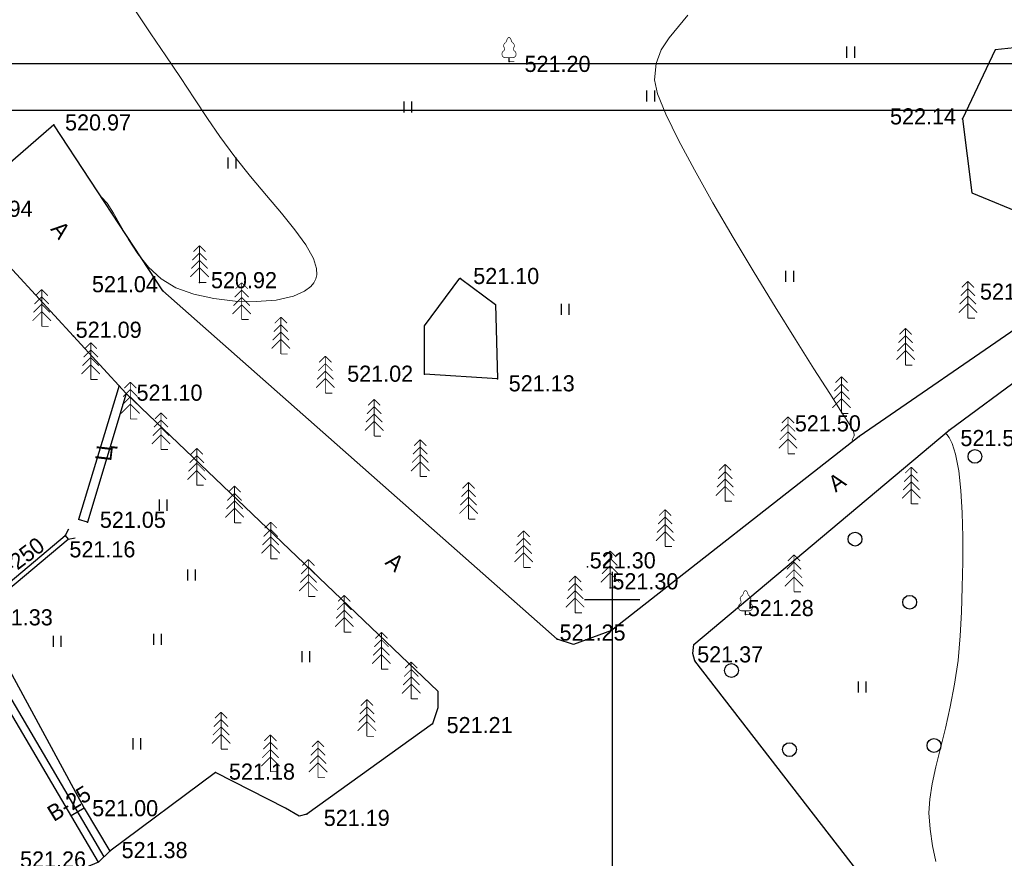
# Model space of a CAD drawing. Header units: millimetres. Extents: x 767170 to 66149698, y -983507 to 2493658.
# Tile 166 of 256: x 2477270 to 2530688, y -521696 to -476194. Entities that reach past the tile are written whole.
import ezdxf

# ---------------------------------------------------------------- set-up
doc = ezdxf.new("R2010")
doc.units = ezdxf.units.MM
doc.linetypes.add('Д_ТРОТ_ТРУБА', pattern=[3, 1.5, -1.5])
doc.linetypes.add('ДОРОГИ_СТРОЯЩ', pattern=[9, 8, -1])
for name, color, linetype in [('(001) Сетка', 92, 'Continuous'), ('(004) Точки рельефа', 7, 'Continuous'), ('(014) Водопровод', 5, 'ИК_Водопровод -------в--------'), ('(022) Возд. Линии', 7, 'Continuous'), ('(025) Дорога', 7, 'Continuous'), ('(027) Гидрография', 7, 'Continuous'), ('(028) Гидротехн.', 7, 'Continuous'), ('(031) Горизонтали', 42, 'Continuous'), ('(035) Откосы', 7, 'Continuous'), ('(036) Растительность', 7, 'Continuous'), ('(038) Деревья', 7, 'Continuous'), ('A_STROYSETKA', 5, 'Continuous')]:
    doc.layers.add(name, color=color, linetype=linetype)
doc.styles.add('BM-431', font='txt')
doc.styles.add('D-431', font='txt')
doc.styles.get("Standard").update_dxf_attribs({"font": 'isocpeui.ttf'})
doc.linetypes.add('GAZ_VOZDUSH', pattern='A,1,-2,["~",Standard,S=3,R=0,X=-1.5,Y=-1.5],-1,10', length=14)
doc.linetypes.add('ИК_Водопровод -------в--------', pattern='A,9,-0.6,["В",Standard,S=1.2,R=0,X=0,Y=-0.6],-1.2', length=10.8)
doc.linetypes.add('ОТКОСЫ_НЕУКР', pattern='A,0.5,["|",Standard,S=1.2,R=0,X=0,Y=-1.2],1,["|",Standard,S=0.5,R=0,X=0,Y=-0.5],0.5', length=2)

# ---------------------------------------------------------------- blocks, each defined once
blk = doc.blocks.new('A11111111111')
blk.add_lwpolyline([(-186450, -2503181), (654550, -2503181), (654550, -1909181), (-186450, -1909181)], close=True)
blk.add_lwpolyline([(649550, -2498181), (-166450, -2498181), (-166450, -1914181), (649550, -1914181), (649550, -2498181)])
blk = doc.blocks.new('ell')
at = {"const_width": 0.05}
for points in [[(0, 1.6), (-0.386, 1.214)], [(0, 2), (-0.329, 1.671)], [(0, 0), (0, 2)], [(0, 2), (0.329, 1.671)], [(0, 1.6), (0.386, 1.214)], [(0, 1.2), (-0.443, 0.757)], [(0, 1.2), (0.443, 0.757)], [(0, 0.8), (-0.5, 0.3)], [(0, 0.8), (0.5, 0.3)], [(0, 0), (0.375, 0)]]:
    blk.add_lwpolyline(points, dxfattribs=at)
blk = doc.blocks.new('d')
at = {"layer": '(038) Деревья'}
blk.add_ellipse((0, 0), major_axis=(0.265, 0.265), ratio=1, start_param=5.497787, end_param=11.780972, dxfattribs=at)
blk = doc.blocks.new('I04010')
for p, q in [((-0.412273, 0.007146), (-0.412273, 1.207146)), ((0.387727, 1.207146), (0.387727, 0.007146))]:
    blk.add_line(p, q)
blk = doc.blocks.new('Setka')
at = {"layer": '(001) Сетка'}
for p, q in [((0, 1.5), (0, -1.5)), ((-1.5, 0), (1.5, 0))]:
    blk.add_line(p, q, dxfattribs=at)
blk = doc.blocks.new('karagach')
at = {"const_width": 0.05}
for points in [[(-0.277, 1.346, 0.181567), (-0.156, 1.546, 0.303004)], [(0, 1.75, 0.246034), (-0.156, 1.546, 0.489079)], [(0, 1.75, -0.246034), (0.156, 1.546, -0.489079)], [(0.277, 1.346, -0.181567), (0.156, 1.546, -0.303004)], [(-0.42, 0.746, 0.626949), (-0.291, 0.275, 0.702465)], [(-0.42, 0.746, 0.383603), (-0.341, 1.004, 0.352912)], [(-0.277, 1.346, 0.430853), (-0.341, 1.004, 0.548276)], [(0.277, 1.346, -0.430853), (0.341, 1.004, -0.548276)], [(0.42, 0.746, -0.626949), (0.291, 0.275, -0.702465)], [(0.42, 0.746, -0.383603), (0.341, 1.004, -0.352912)]]:
    blk.add_lwpolyline(points, format="xyb", dxfattribs=at)
for points in [[(0, 0.275), (-0.291, 0.275)], [(0, 0), (0, 0.275)], [(0, 0.275), (0.291, 0.275)], [(0, 0), (0.375, 0)]]:
    blk.add_lwpolyline(points, dxfattribs=at)
blk.add_lwpolyline([(0, 0), (0, 0.275)])
blk = doc.blocks.new('ell-flat-24-flat-1')
at = {"layer": '(038) Деревья', "const_width": 0.05}
for points in [[(0, 1.6), (-0.386, 1.214)], [(0, 2), (-0.329, 1.671)], [(0, 0), (0, 2)], [(0, 2), (0.329, 1.671)], [(0, 1.6), (0.386, 1.214)], [(0, 1.2), (-0.443, 0.757)], [(0, 1.2), (0.443, 0.757)], [(0, 0.8), (-0.5, 0.3)], [(0, 0.8), (0.5, 0.3)], [(0, 0), (0.375, 0)]]:
    blk.add_lwpolyline(points, dxfattribs=at)
blk = doc.blocks.new('ell-flat-23-flat-1')
at = {"layer": '(038) Деревья', "const_width": 0.05}
for points in [[(0, 1.6), (-0.386, 1.214)], [(0, 2), (-0.329, 1.671)], [(0, 0), (0, 2)], [(0, 2), (0.329, 1.671)], [(0, 1.6), (0.386, 1.214)], [(0, 1.2), (-0.443, 0.757)], [(0, 1.2), (0.443, 0.757)], [(0, 0.8), (-0.5, 0.3)], [(0, 0.8), (0.5, 0.3)], [(0, 0), (0.375, 0)]]:
    blk.add_lwpolyline(points, dxfattribs=at)
blk = doc.blocks.new('ell-flat-22-flat-1')
at = {"layer": '(038) Деревья', "const_width": 0.05}
for points in [[(0, 1.6), (-0.386, 1.214)], [(0, 2), (-0.329, 1.671)], [(0, 0), (0, 2)], [(0, 2), (0.329, 1.671)], [(0, 1.6), (0.386, 1.214)], [(0, 1.2), (-0.443, 0.757)], [(0, 1.2), (0.443, 0.757)], [(0, 0.8), (-0.5, 0.3)], [(0, 0.8), (0.5, 0.3)], [(0, 0), (0.375, 0)]]:
    blk.add_lwpolyline(points, dxfattribs=at)
blk = doc.blocks.new('ell-flat-21-flat-1')
at = {"layer": '(038) Деревья', "const_width": 0.05}
for points in [[(0, 1.6), (-0.386, 1.214)], [(0, 2), (-0.329, 1.671)], [(0, 0), (0, 2)], [(0, 2), (0.329, 1.671)], [(0, 1.6), (0.386, 1.214)], [(0, 1.2), (-0.443, 0.757)], [(0, 1.2), (0.443, 0.757)], [(0, 0.8), (-0.5, 0.3)], [(0, 0.8), (0.5, 0.3)], [(0, 0), (0.375, 0)]]:
    blk.add_lwpolyline(points, dxfattribs=at)
blk = doc.blocks.new('ell-flat-20-flat-1')
at = {"layer": '(038) Деревья', "const_width": 0.05}
for points in [[(0, 1.6), (-0.386, 1.214)], [(0, 2), (-0.329, 1.671)], [(0, 0), (0, 2)], [(0, 2), (0.329, 1.671)], [(0, 1.6), (0.386, 1.214)], [(0, 1.2), (-0.443, 0.757)], [(0, 1.2), (0.443, 0.757)], [(0, 0.8), (-0.5, 0.3)], [(0, 0.8), (0.5, 0.3)], [(0, 0), (0.375, 0)]]:
    blk.add_lwpolyline(points, dxfattribs=at)
blk = doc.blocks.new('ell-flat-25')
at = {"layer": '(038) Деревья', "const_width": 0.05}
for points in [[(0, 1.6), (-0.386, 1.214)], [(0, 2), (-0.329, 1.671)], [(0, 0), (0, 2)], [(0, 2), (0.329, 1.671)], [(0, 1.6), (0.386, 1.214)], [(0, 1.2), (-0.443, 0.757)], [(0, 1.2), (0.443, 0.757)], [(0, 0.8), (-0.5, 0.3)], [(0, 0.8), (0.5, 0.3)], [(0, 0), (0.375, 0)]]:
    blk.add_lwpolyline(points, dxfattribs=at)
blk = doc.blocks.new('ell-flat-28-flat-1')
at = {"layer": '(038) Деревья', "const_width": 0.05}
for points in [[(0, 1.6), (-0.386, 1.214)], [(0, 2), (-0.329, 1.671)], [(0, 0), (0, 2)], [(0, 2), (0.329, 1.671)], [(0, 1.6), (0.386, 1.214)], [(0, 1.2), (-0.443, 0.757)], [(0, 1.2), (0.443, 0.757)], [(0, 0.8), (-0.5, 0.3)], [(0, 0.8), (0.5, 0.3)], [(0, 0), (0.375, 0)]]:
    blk.add_lwpolyline(points, dxfattribs=at)
blk = doc.blocks.new('ell-flat-27-flat-1')
at = {"layer": '(038) Деревья', "const_width": 0.05}
for points in [[(0, 1.6), (-0.386, 1.214)], [(0, 2), (-0.329, 1.671)], [(0, 0), (0, 2)], [(0, 2), (0.329, 1.671)], [(0, 1.6), (0.386, 1.214)], [(0, 1.2), (-0.443, 0.757)], [(0, 1.2), (0.443, 0.757)], [(0, 0.8), (-0.5, 0.3)], [(0, 0.8), (0.5, 0.3)], [(0, 0), (0.375, 0)]]:
    blk.add_lwpolyline(points, dxfattribs=at)
blk = doc.blocks.new('ell-flat-26-flat-1')
at = {"layer": '(038) Деревья', "const_width": 0.05}
for points in [[(0, 1.6), (-0.386, 1.214)], [(0, 2), (-0.329, 1.671)], [(0, 0), (0, 2)], [(0, 2), (0.329, 1.671)], [(0, 1.6), (0.386, 1.214)], [(0, 1.2), (-0.443, 0.757)], [(0, 1.2), (0.443, 0.757)], [(0, 0.8), (-0.5, 0.3)], [(0, 0.8), (0.5, 0.3)], [(0, 0), (0.375, 0)]]:
    blk.add_lwpolyline(points, dxfattribs=at)
blk = doc.blocks.new('karagach-flat-2-flat-1-flat-1')
at = {"layer": '(038) Деревья', "const_width": 0.0375}
for points in [[(-0.208, 1.009, 0.181567), (-0.117, 1.159, 0.303004)], [(0, 1.312, 0.246034), (-0.117, 1.159, 0.489079)], [(0, 1.312, -0.246034), (0.117, 1.159, -0.489079)], [(0.208, 1.009, -0.181567), (0.117, 1.159, -0.303004)], [(-0.315, 0.559, 0.626949), (-0.218, 0.206, 0.702465)], [(-0.315, 0.559, 0.383603), (-0.255, 0.753, 0.352912)], [(-0.208, 1.009, 0.430853), (-0.255, 0.753, 0.548276)], [(0.208, 1.009, -0.430853), (0.255, 0.753, -0.548276)], [(0.315, 0.559, -0.626949), (0.218, 0.206, -0.702465)], [(0.315, 0.559, -0.383603), (0.255, 0.753, -0.352912)]]:
    blk.add_lwpolyline(points, format="xyb", dxfattribs=at)
for points in [[(0, 0.206), (-0.218, 0.206)], [(0, 0), (0, 0.206)], [(0, 0.206), (0.218, 0.206)], [(0, 0), (0.281, 0)]]:
    blk.add_lwpolyline(points, dxfattribs=at)
at = {"layer": '(038) Деревья'}
blk.add_lwpolyline([(0, 0), (0, 0.206)], dxfattribs=at)
blk = doc.blocks.new('ell-flat-32')
at = {"layer": '(038) Деревья', "const_width": 0.05}
for points in [[(0, 1.6), (-0.386, 1.214)], [(0, 2), (-0.329, 1.671)], [(0, 0), (0, 2)], [(0, 2), (0.329, 1.671)], [(0, 1.6), (0.386, 1.214)], [(0, 1.2), (-0.443, 0.757)], [(0, 1.2), (0.443, 0.757)], [(0, 0.8), (-0.5, 0.3)], [(0, 0.8), (0.5, 0.3)], [(0, 0), (0.375, 0)]]:
    blk.add_lwpolyline(points, dxfattribs=at)
blk = doc.blocks.new('ell-flat-33')
at = {"layer": '(038) Деревья', "const_width": 0.05}
for points in [[(0, 1.6), (-0.386, 1.214)], [(0, 2), (-0.329, 1.671)], [(0, 0), (0, 2)], [(0, 2), (0.329, 1.671)], [(0, 1.6), (0.386, 1.214)], [(0, 1.2), (-0.443, 0.757)], [(0, 1.2), (0.443, 0.757)], [(0, 0.8), (-0.5, 0.3)], [(0, 0.8), (0.5, 0.3)], [(0, 0), (0.375, 0)]]:
    blk.add_lwpolyline(points, dxfattribs=at)
blk = doc.blocks.new('ell-flat-34')
at = {"layer": '(038) Деревья', "const_width": 0.05}
for points in [[(0, 1.6), (-0.386, 1.214)], [(0, 2), (-0.329, 1.671)], [(0, 0), (0, 2)], [(0, 2), (0.329, 1.671)], [(0, 1.6), (0.386, 1.214)], [(0, 1.2), (-0.443, 0.757)], [(0, 1.2), (0.443, 0.757)], [(0, 0.8), (-0.5, 0.3)], [(0, 0.8), (0.5, 0.3)], [(0, 0), (0.375, 0)]]:
    blk.add_lwpolyline(points, dxfattribs=at)
blk = doc.blocks.new('ell-flat-35')
at = {"layer": '(038) Деревья', "const_width": 0.05}
for points in [[(0, 1.6), (-0.386, 1.214)], [(0, 2), (-0.329, 1.671)], [(0, 0), (0, 2)], [(0, 2), (0.329, 1.671)], [(0, 1.6), (0.386, 1.214)], [(0, 1.2), (-0.443, 0.757)], [(0, 1.2), (0.443, 0.757)], [(0, 0.8), (-0.5, 0.3)], [(0, 0.8), (0.5, 0.3)], [(0, 0), (0.375, 0)]]:
    blk.add_lwpolyline(points, dxfattribs=at)
blk = doc.blocks.new('ell-flat-36')
at = {"layer": '(038) Деревья', "const_width": 0.05}
for points in [[(0, 1.6), (-0.386, 1.214)], [(0, 2), (-0.329, 1.671)], [(0, 0), (0, 2)], [(0, 2), (0.329, 1.671)], [(0, 1.6), (0.386, 1.214)], [(0, 1.2), (-0.443, 0.757)], [(0, 1.2), (0.443, 0.757)], [(0, 0.8), (-0.5, 0.3)], [(0, 0.8), (0.5, 0.3)], [(0, 0), (0.375, 0)]]:
    blk.add_lwpolyline(points, dxfattribs=at)
blk = doc.blocks.new('ell-flat-37')
at = {"layer": '(038) Деревья', "const_width": 0.05}
for points in [[(0, 1.6), (-0.386, 1.214)], [(0, 2), (-0.329, 1.671)], [(0, 0), (0, 2)], [(0, 2), (0.329, 1.671)], [(0, 1.6), (0.386, 1.214)], [(0, 1.2), (-0.443, 0.757)], [(0, 1.2), (0.443, 0.757)], [(0, 0.8), (-0.5, 0.3)], [(0, 0.8), (0.5, 0.3)], [(0, 0), (0.375, 0)]]:
    blk.add_lwpolyline(points, dxfattribs=at)
blk = doc.blocks.new('ell-flat-38')
at = {"layer": '(038) Деревья', "const_width": 0.05}
for points in [[(0, 1.6), (-0.386, 1.214)], [(0, 2), (-0.329, 1.671)], [(0, 0), (0, 2)], [(0, 2), (0.329, 1.671)], [(0, 1.6), (0.386, 1.214)], [(0, 1.2), (-0.443, 0.757)], [(0, 1.2), (0.443, 0.757)], [(0, 0.8), (-0.5, 0.3)], [(0, 0.8), (0.5, 0.3)], [(0, 0), (0.375, 0)]]:
    blk.add_lwpolyline(points, dxfattribs=at)
blk = doc.blocks.new('ell-flat-29-flat-1')
at = {"layer": '(038) Деревья', "const_width": 0.05}
for points in [[(0, 1.6), (-0.386, 1.214)], [(0, 2), (-0.329, 1.671)], [(0, 0), (0, 2)], [(0, 2), (0.329, 1.671)], [(0, 1.6), (0.386, 1.214)], [(0, 1.2), (-0.443, 0.757)], [(0, 1.2), (0.443, 0.757)], [(0, 0.8), (-0.5, 0.3)], [(0, 0.8), (0.5, 0.3)], [(0, 0), (0.375, 0)]]:
    blk.add_lwpolyline(points, dxfattribs=at)
blk = doc.blocks.new('Topo Xos')
at = {"layer": '(004) Точки рельефа', "color": 7, "linetype": 'ByBlock', "lineweight": -2, "transparency": 16777216}
for p in [(51.062, 93.148), (75.66, 90.047), (26.369, 89.721), (48.422, 81.375), (32.281, 80.713), (34.273, 81.159), (27.429, 78.24), (46.472, 76.181), (50.44, 75.927), (30.299, 75.145), (70.051, 72.807), (74.944, 73.155), (28.192, 68.154), (26.985, 67.43), (55.318, 65.729), (56.548, 64.591), (63.893, 63.138), (53.68, 61.811), (61.146, 60.626), (46.917, 57.221), (35.136, 54.564), (28.014, 52.634), (40.095, 52.309), (29.406, 50.307)]:
    blk.add_point(p, dxfattribs=at)
at = {"layer": '(014) Водопровод', "linetype": 'GAZ_VOZDUSH', "ltscale": 600, "transparency": 16777216, "flags": 128}
blk.add_lwpolyline([(28.014, 52.634), (27.309, 52.219)], dxfattribs=at)
at = {"layer": '(025) Дорога', "linetype": 'Д_ТРОТ_ТРУБА', "ltscale": 600, "transparency": 16777216, "flags": 128}
for points in [[(99.783, 96.359), (81.261, 80.871), (79.873, 79.57), (70.051, 72.807), (56.622, 62.274), (54.558, 61.518), (53.68, 61.811), (32.281, 80.713), (26.369, 89.721), (21.093, 85.142), (27.429, 78.24), (30.299, 75.145), (47.207, 58.978), (47.207, 58.089), (46.917, 57.221), (40.095, 52.309), (39.685, 52.197), (38.937, 52.632), (35.136, 54.564), (29.406, 50.307), (28.79, 49.703), (16.153, 44.516), (-0.591, 35.942), (-24.605, 23.734), (-48.954, 6.205), (-66.505, -8.957), (-67.48, -9.839), (-65.697, -11.809), (-57.59, -4.347), (-33.316, 13.061), (-16.501, 22.086), (-6.597, 26.99), (15.605, 38.679), (30.23, 47.182), (32.409, 47.967), (35.053, 48.313), (36.822, 48.066), (37.918, 47.751), (42.827, 40.385), (42.954, 39.015), (42.024, 37.291), (39.682, 34.553), (40.811, 32.704), (40.811, 32.704), (40.811, 32.704)], [(75.66, 90.047), (76.178, 86.026), (79.806, 84.52), (83.801, 84.928), (85.47, 88.59), (85.08, 92.651), (81.538, 94.248), (77.436, 93.775), (75.66, 90.047)], [(169.299, 52.289), (163.987, 46.155), (150.068, 36.648), (149.731, 36.279), (143.867, 33.117), (139.953, 32.536), (135.973, 33.675), (108.257, 39.08), (71.188, 48.092), (70.055, 49.105), (61.146, 60.626), (61.03, 61.037), (61.094, 61.524), (74.944, 73.155), (102.509, 93.517)], [(29.905, 75.57), (27.714, 68.299)], [(30.299, 75.145), (28.192, 68.154)], [(28.192, 68.154), (27.714, 68.299)]]:
    blk.add_lwpolyline(points, dxfattribs=at)
at = {"layer": '(028) Гидротехн.', "color": 3, "linetype": 'Д_ТРОТ_ТРУБА', "ltscale": 600, "transparency": 16777216, "flags": 128}
blk.add_lwpolyline([(29.105, 49.997), (18.337, 68.276), (12.626, 78.7), (9.39, 85.078)], dxfattribs=at)
at = {"layer": '(028) Гидротехн.', "ltscale": 600, "transparency": 16777216}
for points in [[(9.842, 85.251), (11.646, 82.259), (16.876, 72.039), (22.166, 63.397), (28.014, 52.634), (29.406, 50.307)], [(28.79, 49.703), (18.022, 67.982), (12.311, 78.406), (9.075, 84.785)]]:
    blk.add_lwpolyline(points, dxfattribs=at)
at = {"layer": '(028) Гидротехн.', "linetype": 'Д_ТРОТ_ТРУБА', "ltscale": 600, "transparency": 16777216}
for points in [[(22.166, 63.397), (26.985, 67.43)], [(22.288, 63.173), (27.146, 67.239)]]:
    blk.add_lwpolyline(points, dxfattribs=at)
at = {"layer": '(031) Горизонтали', "color": 42, "linetype": 'Continuous', "lineweight": 0, "ltscale": 600, "transparency": 16777216}
for points in [[(69.776, 72.591), (69.733, 72.593), (69.687, 72.632), (69.739, 72.74), (69.793, 72.849), (69.786, 72.912), (69.773, 73.003), (69.743, 73.138), (69.582, 73.39), (69.141, 74.076), (68.467, 75.129), (67.606, 76.484), (66.604, 78.075), (65.508, 79.836), (64.365, 81.702), (63.221, 83.606), (62.123, 85.482), (61.117, 87.266), (60.251, 88.891), (59.569, 90.291), (59.12, 91.401), (58.949, 92.154), (59.039, 93.037), (59.326, 93.781), (59.749, 94.435), (60.251, 95.047), (60.773, 95.667)], [(28.936, 85.81), (29.261, 85.463), (29.605, 84.923), (29.984, 84.247), (30.416, 83.495), (30.917, 82.723), (31.503, 81.99), (32.19, 81.354), (32.995, 80.873), (33.954, 80.534), (35.045, 80.291), (36.201, 80.151), (37.351, 80.121), (38.429, 80.21), (39.364, 80.423), (39.964, 80.689), (40.305, 80.946), (40.471, 81.146), (40.535, 81.255), (40.578, 81.356), (40.629, 81.572), (40.617, 81.927), (40.453, 82.456), (40.044, 83.198), (39.451, 84.024), (38.722, 84.924), (37.903, 85.888), (37.04, 86.909), (36.181, 87.977), (35.371, 89.084), (34.71, 90.06), (33.992, 91.134), (33.232, 92.277), (32.443, 93.461), (31.637, 94.659), (30.828, 95.843)], [(74.219, 49.752), (74.039, 50.596), (73.903, 51.49), (73.842, 52.389), (73.885, 53.128), (74.019, 53.961), (74.221, 54.883), (74.468, 55.889), (74.735, 56.973), (75, 58.131), (75.239, 59.358), (75.427, 60.648), (75.543, 61.996), (75.603, 63.28), (75.651, 64.628), (75.681, 66.001), (75.684, 67.358), (75.653, 68.662), (75.582, 69.871), (75.463, 70.946), (75.288, 71.848), (75.103, 72.418), (74.936, 72.743), (74.81, 72.907), (74.742, 72.972), (74.734, 72.979)]]:
    blk.add_lwpolyline(points, dxfattribs=at)
at = {"layer": '(035) Откосы', "linetype": 'ОТКОСЫ_НЕУКР', "ltscale": 600, "transparency": 16777216}
blk.add_lwpolyline([(48.422, 81.375), (50.327, 79.962), (50.44, 75.927), (46.472, 76.181), (46.472, 78.81), (48.392, 81.398)], dxfattribs=at)
at = {"ltscale": 600, "transparency": 16777216}
blk.add_lwpolyline([(27.156, 67.776), (26.982, 67.434), (27.146, 67.239), (27.516, 67.298)], dxfattribs=at)
at = {"layer": '(001) Сетка', "transparency": 16777216}
blk.add_blockref('Setka', (56.659, 63.968), dxfattribs=at)
at = {"layer": '(022) Возд. Линии', "transparency": 16777216}
for name, p in [('karagach-flat-2-flat-1-flat-1', (51.062, 93.148)), ('ell-flat-38', (34.273, 81.159)), ('ell-flat-20-flat-1', (75.96, 79.224)), ('ell-flat-29-flat-1', (25.71, 78.78)), ('ell-flat-37', (36.558, 79.15)), ('ell-flat-36', (38.684, 77.279)), ('ell-flat-21-flat-1', (72.578, 76.674)), ('ell-flat-35', (41.097, 75.156)), ('ell-flat-22-flat-1', (69.102, 74.054)), ('ell-flat-34', (43.748, 72.824)), ('ell-flat-23-flat-1', (66.198, 71.865)), ('ell-flat-33', (46.244, 70.629)), ('ell-flat-24-flat-1', (62.787, 69.294)), ('ell-flat-32', (48.869, 68.319)), ('ell-flat-25', (59.533, 66.841)), ('ell-flat-28-flat-1', (51.857, 65.691)), ('ell-flat-26-flat-1', (56.548, 64.591)), ('ell-flat-27-flat-1', (54.648, 63.236))]:
    blk.add_blockref(name, p, dxfattribs=at)
at = {"layer": '(036) Растительность', "linetype": 'Continuous', "transparency": 16777216, "xscale": 0.5, "yscale": 0.5, "zscale": 0.5}
for p in [(69.605, 93.354), (58.753, 90.975), (45.584, 90.38), (36.04, 87.334), (66.296, 81.192), (54.121, 79.407), (32.298, 68.773), (33.837, 64.989), (26.557, 61.382), (32.002, 61.5), (40.052, 60.554), (70.232, 58.91), (30.878, 55.824)]:
    blk.add_blockref('I04010', p, dxfattribs=at)
at = {"layer": '(038) Деревья', "linetype": 'Continuous', "transparency": 16777216}
for name, p in [('ell', (28.37, 75.894)), ('ell', (30.518, 73.753)), ('ell', (32.181, 72.095)), ('ell', (34.122, 70.16)), ('d', (76.341, 71.725)), ('ell', (72.887, 69.146)), ('ell', (36.173, 68.116)), ('ell', (38.134, 66.162)), ('d', (69.835, 67.237)), ('ell', (66.524, 64.379)), ('ell', (40.177, 64.126)), ('ell', (42.125, 62.184)), ('d', (72.8, 63.808)), ('ell', (44.139, 60.177)), ('ell', (45.757, 58.565)), ('d', (63.13, 60.108)), ('ell', (43.354, 56.535)), ('ell', (35.441, 55.845)), ('ell', (38.12, 54.618)), ('ell', (40.701, 54.294)), ('d', (66.277, 55.813)), ('d', (74.119, 56.036))]:
    blk.add_blockref(name, p, dxfattribs=at)
at = {"layer": '(038) Деревья', "linetype": 'Continuous', "transparency": 16777216, "xscale": 0.75, "yscale": 0.75, "zscale": 0.75}
blk.add_blockref('karagach', (63.893, 63.138), dxfattribs=at)
at = {"layer": '(004) Точки рельефа', "linetype": 'ByBlock', "transparency": 16777216, "char_height": 0.875, "attachment_point": 4, "style": 'D-431'}
for s, insert in [('521.20', (51.905, 93.015)), ('520.97', (26.977, 89.839)), ('522.14', (71.734, 90.168)), ('520.94', (21.636, 85.155)), ('520.92', (34.893, 81.28)), ('521.10', (49.122, 81.507)), ('521.04', (28.435, 81.062)), ('521.67', (76.613, 80.661)), ('521.09', (27.554, 78.59)), ('521.02', (42.283, 76.206)), ('521.13', (51.048, 75.684)), ('521.10', (30.854, 75.176)), ('521.50', (66.57, 73.51)), ('521.50', (75.553, 72.714)), ('521.05', (28.864, 68.279)), ('521.16', (27.214, 66.676)), ('521.30', (55.443, 66.079)), ('521.30', (56.673, 64.941)), ('521.28', (64.018, 63.488)), ('521.33', (22.732, 62.986)), ('521.25', (53.805, 62.161)), ('521.37', (61.271, 60.976)), ('521.21', (47.676, 57.139)), ('521.18', (35.869, 54.616)), ('521.00', (28.447, 52.631)), ('521.19', (41.012, 52.104)), ('521.38', (30.043, 50.357)), ('521.26', (24.535, 49.848))]:
    blk.add_mtext(s, dxfattribs=dict(at, insert=insert))
at = {"layer": '(014) Водопровод', "color": 0, "linetype": 'Continuous', "transparency": 16777216, "style": 'BM-431'}
blk.add_text('В-25', height=0.875, rotation=31.4862, dxfattribs=at).set_placement((26.365, 51.881))
at = {"layer": '(025) Дорога', "linetype": 'ДОРОГИ_СТРОЯЩ', "transparency": 16777216, "style": 'BM-431'}
for s, rotation, p in [('A', 309.2606, (26.152, 84.042)), ('Ц', 83.3241, (29.477, 71.434)), ('A', 35.4703, (68.785, 69.749)), ('A', 319.6758, (44.289, 65.912))]:
    blk.add_text(s, height=0.875, rotation=rotation, dxfattribs=at).set_placement(p)
at = {"layer": '(027) Гидрография', "color": 0, "transparency": 16777216, "style": 'D-431'}
blk.add_text('ст-250', height=0.875, rotation=37.101, dxfattribs=at).set_placement((23.191, 64.616))
blk = doc.blocks.new('A$Cccaa34c6')
at = {"layer": 'A_STROYSETKA', "linetype": 'Continuous'}
blk.add_line((200000, 250000), (200000, -7850.6), dxfattribs=at)

msp = doc.modelspace()

# ---------------------------------------------------------------- block references
at = {"xscale": 0.5, "yscale": 0.5, "zscale": 0.5}
msp.add_blockref('A11111111111', (2361748.15, 475993.25), dxfattribs=at)

# ---------------------------------------------------------------- next in the draw order: block references
at = {"xscale": 1000, "yscale": 1000, "zscale": 1000}
msp.add_blockref('Topo Xos', (2452754.32, -571613.28), dxfattribs=at)

# ---------------------------------------------------------------- next in the draw order: block references
msp.add_blockref('A$Cccaa34c6', (2309413.61, -757644.92))

doc.saveas('drawing.dxf')
